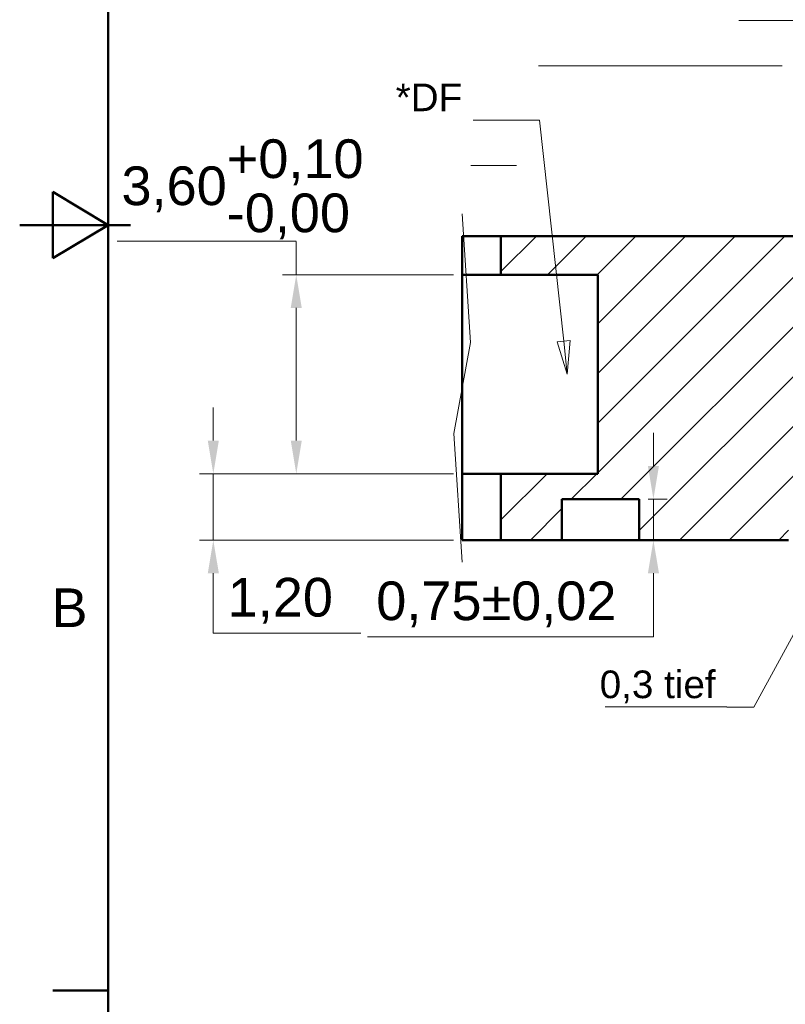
# Model space of a CAD drawing. Header units: inches. Extents: x 0.8 to 17.2, y 0.6 to 12.1.
# Tile 2 of 11: x 0.8 to 3.5, y 3.6 to 7.1. Entities that reach past the tile are written whole.
import ezdxf
from ezdxf.enums import TextEntityAlignment as Align

# ---------------------------------------------------------------- set-up
doc = ezdxf.new("R2010")
doc.units = ezdxf.units.IN
doc.header["$MEASUREMENT"] = 0
doc.layers.get('0').update_dxf_attribs({"lineweight": 25})
for name, color, linetype, lineweight in [('BEMASSUNG', 7, 'Continuous', 18), ('RAHMEN', 7, 'Continuous', 50), ('SCHRAFFUR', 7, 'Continuous', 18), ('SICHTKANTE', 7, 'Continuous', 50), ('TEXT', 7, 'Continuous', 18)]:
    doc.layers.add(name, color=color, linetype=linetype, lineweight=lineweight)
doc.styles.add('ISO_14', font='arial.ttf')
doc.styles.add('ISO_81', font='arial.ttf')
doc.styles.add('ISO_DWG_RFN', font='arial.ttf')
doc.dimstyles.new('DWG_RFN', dxfattribs={"dimtxt": 0.137795, "dimasz": 0.11811, "dimexe": 0.049213, "dimexo": 0.031496, "dimgap": 0.031496, "dimtad": 1, "dimlfac": 25.4, "dimtxsty": 'ISO_DWG_RFN', "dimcen": 2.5, "dimclrd": 7, "dimclre": 7, "dimclrt": 7, "dimadec": 1, "dimazin": 3, "dimtfac": 1, "dimtmove": 0, "dimatfit": 3, "dimfxl": 0, "dimlwd": 18, "dimlwe": 18})

# ---------------------------------------------------------------- blocks, each defined once
blk = doc.blocks.new('Leader Text2')
at = {"layer": 'BEMASSUNG', "color": 7, "lineweight": 18}
for p, q in [((3.7717, 5.252), (3.6944, 5.1595)), ((3.7152, 5.1482), (3.7717, 5.252)), ((3.7359, 5.1369), (3.7717, 5.252)), ((3.6944, 5.1595), (3.7359, 5.1369)), ((3.7152, 5.1482), (3.4318, 4.6278)), ((3.4318, 4.6278), (3.3349, 4.6278))]:
    blk.add_line(p, q, dxfattribs=at)
at = {"layer": 'BEMASSUNG', "color": 7, "lineweight": 18, "flags": 128}
blk.add_lwpolyline([(3.7359, 5.1369), (3.7717, 5.252), (3.6944, 5.1595), (3.7359, 5.1369)], dxfattribs=at)
at = {"layer": 'BEMASSUNG', "color": 7}
blk.add_solid([(3.7359, 5.1369), (3.7717, 5.252), (3.6944, 5.1595), (3.7359, 5.1369)], dxfattribs=at)
blk = doc.blocks.new('Leader Text3')
at = {"layer": 'BEMASSUNG', "color": 7, "lineweight": 18}
for p, q in [((3.7323, 7.0728), (3.378, 7.0728)), ((3.8771, 5.7336), (3.7323, 7.0728)), ((3.9006, 5.7361), (3.8536, 5.731)), ((3.8536, 5.731), (3.8898, 5.6161)), ((3.8771, 5.7336), (3.8898, 5.6161)), ((3.8898, 5.6161), (3.9006, 5.7361))]:
    blk.add_line(p, q, dxfattribs=at)
at = {"layer": 'BEMASSUNG', "color": 7, "lineweight": 18, "flags": 128}
blk.add_lwpolyline([(3.8536, 5.731), (3.8898, 5.6161), (3.9006, 5.7361), (3.8536, 5.731)], dxfattribs=at)
at = {"layer": 'BEMASSUNG', "color": 7}
blk.add_solid([(3.8536, 5.731), (3.8898, 5.6161), (3.9006, 5.7361), (3.8536, 5.731)], dxfattribs=at)
blk = doc.blocks.new('Leader Text4')
at = {"layer": 'BEMASSUNG', "color": 7, "lineweight": 18}
for p, q in [((2.6693, 6.7185), (2.4331, 6.7185)), ((2.755, 5.9304), (2.6693, 6.7185)), ((2.7784, 5.933), (2.7315, 5.9279)), ((2.7315, 5.9279), (2.7677, 5.813)), ((2.755, 5.9304), (2.7677, 5.813)), ((2.7677, 5.813), (2.7784, 5.933))]:
    blk.add_line(p, q, dxfattribs=at)
at = {"layer": 'BEMASSUNG', "color": 7, "lineweight": 18, "flags": 128}
blk.add_lwpolyline([(2.7315, 5.9279), (2.7677, 5.813), (2.7784, 5.933), (2.7315, 5.9279)], dxfattribs=at)
at = {"layer": 'BEMASSUNG', "color": 7}
blk.add_solid([(2.7315, 5.9279), (2.7677, 5.813), (2.7784, 5.933), (2.7315, 5.9279)], dxfattribs=at)
blk = doc.blocks.new('Hatch_6')
at = {"layer": 'SCHRAFFUR', "color": 7, "linetype": 'Continuous', "lineweight": 18}
for p, q in [((1.7913, 5.6804), (1.918, 5.8071)), ((1.957, 5.6693), (2.0948, 5.8071)), ((2.1338, 5.6693), (2.2716, 5.8071)), ((2.1358, 5.4946), (2.4483, 5.8071)), ((2.1358, 5.3178), (2.6251, 5.8071)), ((2.1358, 5.141), (2.8019, 5.8071)), ((2.1358, 4.9643), (2.9787, 5.8071)), ((2.2184, 4.8701), (3.1554, 5.8071)), ((2.2835, 4.7583), (3.3322, 5.8071)), ((3.2137, 5.5118), (3.509, 5.8071)), ((3.3905, 5.5118), (3.6858, 5.8071)), ((3.5673, 5.5118), (3.8625, 5.8071)), ((3.744, 5.5118), (4.0393, 5.8071)), ((3.9208, 5.5118), (4.2161, 5.8071)), ((4.0976, 5.5118), (4.2913, 5.7056)), ((2.4263, 4.7244), (3.2087, 5.5068)), ((4.2744, 5.5118), (4.2913, 5.5288)), ((3.1917, 5.313), (3.2087, 5.33)), ((2.6031, 4.7244), (3.0512, 5.1725)), ((2.837, 4.7815), (3.0512, 4.9957)), ((1.7913, 4.7965), (1.9554, 4.9606)), ((2.0417, 4.8701), (2.1322, 4.9606)), ((1.896, 4.7244), (2.0079, 4.8363)), ((3.0137, 4.7815), (3.0512, 4.8189)), ((2.7799, 4.7244), (2.815, 4.7595))]:
    blk.add_line(p, q, dxfattribs=at)
blk = doc.blocks.new('*D21')
at = {"layer": 'BEMASSUNG', "color": 7, "lineweight": 18, "transparency": 16777216}
for p, q in [((3.0742, 5.4862), (3.0742, 5.6043)), ((3.0551, 5.3681), (3.1235, 5.3681)), ((3.0742, 5.2224), (3.0742, 5.3681)), ((3.0551, 5.2224), (3.1235, 5.2224)), ((3.0742, 5.1043), (3.0742, 4.9862)), ((3.0742, 4.8778), (3.0742, 4.9862)), ((2.0563, 4.8778), (3.0742, 4.8778))]:
    blk.add_line(p, q, dxfattribs=at)
at = {"layer": 'BEMASSUNG', "color": 7, "transparency": 16777216}
for points in [[(3.0546, 5.4862), (3.0939, 5.4862), (3.0742, 5.3681)], [(3.0546, 5.1043), (3.0939, 5.1043), (3.0742, 5.2224)]]:
    blk.add_solid(points, dxfattribs=at)
at = {"layer": 'Defpoints', "color": 0, "transparency": 16777216}
for p in [(3.0236, 5.3681), (3.0742, 5.3681), (3.0236, 5.2224)]:
    blk.add_point(p, dxfattribs=at)
at = {"layer": 'BEMASSUNG', "color": 7, "lineweight": 18, "transparency": 16777216, "insert": (2.0878, 5.0749), "char_height": 0.137795, "attachment_point": 1, "style": 'ISO_DWG_RFN'}
blk.add_mtext('\\A1;{0,75±0,02}', dxfattribs=at)
blk = doc.blocks.new('*D24')
at = {"layer": 'BEMASSUNG', "color": 7, "lineweight": 18, "transparency": 16777216}
for p, q in [((1.8031, 6.2874), (1.1654, 6.2874)), ((1.8031, 6.2854), (1.8031, 6.1673)), ((2.3622, 6.1673), (1.7539, 6.1673)), ((1.8031, 5.5768), (1.8031, 6.0492)), ((2.3622, 5.4587), (1.7539, 5.4587))]:
    blk.add_line(p, q, dxfattribs=at)
at = {"layer": 'BEMASSUNG', "color": 7, "transparency": 16777216}
for points in [[(1.7835, 6.0492), (1.8228, 6.0492), (1.8031, 6.1673)], [(1.7835, 5.5768), (1.8228, 5.5768), (1.8031, 5.4587)]]:
    blk.add_solid(points, dxfattribs=at)
at = {"layer": 'Defpoints', "color": 0, "transparency": 16777216}
for p in [(1.8031, 6.1673), (2.3937, 6.1673), (2.3937, 5.4587)]:
    blk.add_point(p, dxfattribs=at)
at = {"layer": 'BEMASSUNG', "color": 7, "lineweight": 18, "transparency": 16777216, "insert": (1.1811, 6.3189), "char_height": 0.137795, "attachment_point": 7, "style": 'ISO_DWG_RFN'}
blk.add_mtext('\\A1;{3,60\\S+0,10^ -0,00;}', dxfattribs=at)
blk = doc.blocks.new('*D25')
at = {"layer": 'BEMASSUNG', "color": 7, "lineweight": 18, "transparency": 16777216}
for p, q in [((1.5079, 5.5768), (1.5079, 5.6949)), ((2.3622, 5.4587), (1.4587, 5.4587)), ((1.5079, 5.2224), (1.5079, 5.4587)), ((2.3622, 5.2224), (1.4587, 5.2224)), ((1.5079, 5.1043), (1.5079, 4.9862)), ((1.5079, 4.8906), (1.5079, 4.9862)), ((2.0335, 4.8906), (1.5079, 4.8906))]:
    blk.add_line(p, q, dxfattribs=at)
at = {"layer": 'BEMASSUNG', "color": 7, "transparency": 16777216}
for points in [[(1.4882, 5.5768), (1.5276, 5.5768), (1.5079, 5.4587)], [(1.4882, 5.1043), (1.5276, 5.1043), (1.5079, 5.2224)]]:
    blk.add_solid(points, dxfattribs=at)
at = {"layer": 'Defpoints', "color": 0, "transparency": 16777216}
for p in [(1.5079, 5.4587), (2.3937, 5.4587), (2.3937, 5.2224)]:
    blk.add_point(p, dxfattribs=at)
at = {"layer": 'BEMASSUNG', "color": 7, "lineweight": 18, "transparency": 16777216, "insert": (1.5591, 5.0877), "char_height": 0.1378, "attachment_point": 1, "style": 'ISO_DWG_RFN'}
blk.add_mtext('\\A1;{1,20}', dxfattribs=at)

msp = doc.modelspace()

# ---------------------------------------------------------------- linework, layer by layer
at = {"layer": 'BEMASSUNG'}
for p, q in [((3.53189, 6.9113), (2.66575, 6.9113)), ((2.58701, 6.55697), (2.42461, 6.55697)), ((3.33504, 4.62783), (2.90197, 4.62783))]:
    msp.add_line(p, q, dxfattribs=at)
at = {"layer": 'RAHMEN'}
for p, q in [((1.13386, 11.79724), (1.13386, 0.89173)), ((1.13386, 6.34449), (0.93701, 6.4626)), ((0.93701, 6.4626), (0.93701, 6.22638)), ((0.8189, 6.34449), (1.2126, 6.34449)), ((1.13386, 6.34449), (0.93701, 6.34449)), ((0.93701, 6.22638), (1.13386, 6.34449)), ((1.13386, 3.61811), (0.93701, 3.61811))]:
    msp.add_line(p, q, dxfattribs=at)
at = {"layer": 'SICHTKANTE'}
for p, q in [((2.39922, 6.30512), (2.3937, 6.30512)), ((2.3937, 6.16732), (2.3937, 6.30512)), ((2.40474, 6.30512), (2.39922, 6.30512)), ((2.41026, 6.30512), (2.40474, 6.30512)), ((2.41554, 6.30512), (2.41026, 6.30512)), ((2.42066, 6.30512), (2.41554, 6.30512)), ((2.42577, 6.30512), (2.42066, 6.30512)), ((2.43083, 6.30512), (2.42577, 6.30512)), ((2.43554, 6.30512), (2.43083, 6.30512)), ((2.44025, 6.30512), (2.43554, 6.30512)), ((2.44496, 6.30512), (2.44025, 6.30512)), ((2.44938, 6.30512), (2.44496, 6.30512)), ((2.45368, 6.30512), (2.44938, 6.30512)), ((2.45799, 6.30512), (2.45368, 6.30512)), ((2.46218, 6.30512), (2.45799, 6.30512)), ((2.46607, 6.30512), (2.46218, 6.30512)), ((2.46997, 6.30512), (2.46607, 6.30512)), ((2.47387, 6.30512), (2.46997, 6.30512)), ((2.47742, 6.30512), (2.47387, 6.30512)), ((2.4809, 6.30512), (2.47742, 6.30512)), ((2.48439, 6.30512), (2.4809, 6.30512)), ((2.48771, 6.30512), (2.48439, 6.30512)), ((2.49079, 6.30512), (2.48771, 6.30512)), ((2.49387, 6.30512), (2.49079, 6.30512)), ((2.49695, 6.30512), (2.49387, 6.30512)), ((2.49962, 6.30512), (2.49695, 6.30512)), ((2.50229, 6.30512), (2.49962, 6.30512)), ((2.50496, 6.30512), (2.50229, 6.30512)), ((2.5074, 6.30512), (2.50496, 6.30512)), ((2.50966, 6.30512), (2.5074, 6.30512)), ((2.51192, 6.30512), (2.50966, 6.30512)), ((2.51413, 6.30512), (2.51192, 6.30512)), ((2.51598, 6.30512), (2.51413, 6.30512)), ((2.51783, 6.30512), (2.51598, 6.30512)), ((2.51968, 6.30512), (2.51783, 6.30512)), ((2.52124, 6.30512), (2.51968, 6.30512)), ((2.52268, 6.30512), (2.52124, 6.30512)), ((2.52412, 6.30512), (2.52268, 6.30512)), ((2.52544, 6.30512), (2.52412, 6.30512)), ((2.52647, 6.30512), (2.52544, 6.30512)), ((2.5275, 6.30512), (2.52647, 6.30512)), ((2.52853, 6.30512), (2.5275, 6.30512)), ((2.5292, 6.30512), (2.52853, 6.30512)), ((2.52982, 6.30512), (2.5292, 6.30512)), ((2.53044, 6.30512), (2.52982, 6.30512)), ((2.53088, 6.30512), (2.53044, 6.30512)), ((2.53108, 6.30512), (2.53088, 6.30512)), ((2.53129, 6.30512), (2.53108, 6.30512)), ((2.5315, 6.30512), (2.53129, 6.30512)), ((2.5315, 6.30512), (5.0315, 6.30512)), ((2.5315, 6.16732), (2.5315, 6.30512)), ((2.3937, 5.45866), (2.3937, 6.16732)), ((2.39922, 6.16732), (2.3937, 6.16732)), ((2.40474, 6.16732), (2.39922, 6.16732)), ((2.41026, 6.16732), (2.40474, 6.16732)), ((2.41554, 6.16732), (2.41026, 6.16732)), ((2.42066, 6.16732), (2.41554, 6.16732)), ((2.42577, 6.16732), (2.42066, 6.16732)), ((2.43083, 6.16732), (2.42577, 6.16732)), ((2.43554, 6.16732), (2.43083, 6.16732)), ((2.44025, 6.16732), (2.43554, 6.16732)), ((2.44496, 6.16732), (2.44025, 6.16732)), ((2.44938, 6.16732), (2.44496, 6.16732)), ((2.45368, 6.16732), (2.44938, 6.16732)), ((2.45799, 6.16732), (2.45368, 6.16732)), ((2.46218, 6.16732), (2.45799, 6.16732)), ((2.46607, 6.16732), (2.46218, 6.16732)), ((2.46997, 6.16732), (2.46607, 6.16732)), ((2.47387, 6.16732), (2.46997, 6.16732)), ((2.47742, 6.16732), (2.47387, 6.16732)), ((2.4809, 6.16732), (2.47742, 6.16732)), ((2.48439, 6.16732), (2.4809, 6.16732)), ((2.48771, 6.16732), (2.48439, 6.16732)), ((2.49079, 6.16732), (2.48771, 6.16732)), ((2.49387, 6.16732), (2.49079, 6.16732)), ((2.49695, 6.16732), (2.49387, 6.16732)), ((2.49962, 6.16732), (2.49695, 6.16732)), ((2.50229, 6.16732), (2.49962, 6.16732)), ((2.50496, 6.16732), (2.50229, 6.16732)), ((2.5074, 6.16732), (2.50496, 6.16732)), ((2.50966, 6.16732), (2.5074, 6.16732)), ((2.51192, 6.16732), (2.50966, 6.16732)), ((2.51413, 6.16732), (2.51192, 6.16732)), ((2.51598, 6.16732), (2.51413, 6.16732)), ((2.51783, 6.16732), (2.51598, 6.16732)), ((2.51968, 6.16732), (2.51783, 6.16732)), ((2.52124, 6.16732), (2.51968, 6.16732)), ((2.52268, 6.16732), (2.52124, 6.16732)), ((2.52412, 6.16732), (2.52268, 6.16732)), ((2.52544, 6.16732), (2.52412, 6.16732)), ((2.52647, 6.16732), (2.52544, 6.16732)), ((2.5275, 6.16732), (2.52647, 6.16732)), ((2.52853, 6.16732), (2.5275, 6.16732)), ((2.5292, 6.16732), (2.52853, 6.16732)), ((2.52982, 6.16732), (2.5292, 6.16732)), ((2.53044, 6.16732), (2.52982, 6.16732)), ((2.53088, 6.16732), (2.53044, 6.16732)), ((2.53108, 6.16732), (2.53088, 6.16732)), ((2.53129, 6.16732), (2.53108, 6.16732)), ((2.5315, 6.16732), (2.53129, 6.16732)), ((2.5315, 6.16732), (2.87598, 6.16732)), ((2.87598, 5.45866), (2.87598, 6.16732)), ((2.3937, 5.22244), (2.3937, 5.45866)), ((2.39922, 5.45866), (2.3937, 5.45866)), ((2.40474, 5.45866), (2.39922, 5.45866)), ((2.41026, 5.45866), (2.40474, 5.45866)), ((2.41554, 5.45866), (2.41026, 5.45866)), ((2.42066, 5.45866), (2.41554, 5.45866)), ((2.42577, 5.45866), (2.42066, 5.45866)), ((2.43083, 5.45866), (2.42577, 5.45866)), ((2.43554, 5.45866), (2.43083, 5.45866)), ((2.44025, 5.45866), (2.43554, 5.45866)), ((2.44496, 5.45866), (2.44025, 5.45866)), ((2.44938, 5.45866), (2.44496, 5.45866)), ((2.45368, 5.45866), (2.44938, 5.45866)), ((2.45799, 5.45866), (2.45368, 5.45866)), ((2.46218, 5.45866), (2.45799, 5.45866)), ((2.46607, 5.45866), (2.46218, 5.45866)), ((2.46997, 5.45866), (2.46607, 5.45866)), ((2.47387, 5.45866), (2.46997, 5.45866)), ((2.47742, 5.45866), (2.47387, 5.45866)), ((2.4809, 5.45866), (2.47742, 5.45866)), ((2.48439, 5.45866), (2.4809, 5.45866)), ((2.48771, 5.45866), (2.48439, 5.45866)), ((2.49079, 5.45866), (2.48771, 5.45866)), ((2.49387, 5.45866), (2.49079, 5.45866)), ((2.49695, 5.45866), (2.49387, 5.45866)), ((2.49962, 5.45866), (2.49695, 5.45866)), ((2.50229, 5.45866), (2.49962, 5.45866)), ((2.50496, 5.45866), (2.50229, 5.45866)), ((2.5074, 5.45866), (2.50496, 5.45866)), ((2.50966, 5.45866), (2.5074, 5.45866)), ((2.51192, 5.45866), (2.50966, 5.45866)), ((2.51413, 5.45866), (2.51192, 5.45866)), ((2.51598, 5.45866), (2.51413, 5.45866)), ((2.51783, 5.45866), (2.51598, 5.45866)), ((2.51968, 5.45866), (2.51783, 5.45866)), ((2.52124, 5.45866), (2.51968, 5.45866)), ((2.52268, 5.45866), (2.52124, 5.45866)), ((2.52412, 5.45866), (2.52268, 5.45866)), ((2.52544, 5.45866), (2.52412, 5.45866)), ((2.52647, 5.45866), (2.52544, 5.45866)), ((2.5275, 5.45866), (2.52647, 5.45866)), ((2.52853, 5.45866), (2.5275, 5.45866)), ((2.5292, 5.45866), (2.52853, 5.45866)), ((2.52982, 5.45866), (2.5292, 5.45866)), ((2.53044, 5.45866), (2.52982, 5.45866)), ((2.53088, 5.45866), (2.53044, 5.45866)), ((2.53108, 5.45866), (2.53088, 5.45866)), ((2.53129, 5.45866), (2.53108, 5.45866)), ((2.5315, 5.45866), (2.53129, 5.45866)), ((2.5315, 5.22244), (2.5315, 5.45866)), ((2.5315, 5.45866), (2.87598, 5.45866)), ((2.74803, 5.36811), (3.02362, 5.36811)), ((2.74803, 5.22244), (2.74803, 5.36811)), ((2.75904, 5.36811), (2.74803, 5.36811)), ((2.77004, 5.36811), (2.75904, 5.36811)), ((2.78105, 5.36811), (2.77004, 5.36811)), ((2.7916, 5.36811), (2.78105, 5.36811)), ((2.80181, 5.36811), (2.7916, 5.36811)), ((2.81202, 5.36811), (2.80181, 5.36811)), ((2.82212, 5.36811), (2.81202, 5.36811)), ((2.83153, 5.36811), (2.82212, 5.36811)), ((2.84094, 5.36811), (2.83153, 5.36811)), ((2.85035, 5.36811), (2.84094, 5.36811)), ((2.85918, 5.36811), (2.85035, 5.36811)), ((2.86778, 5.36811), (2.85918, 5.36811)), ((2.87639, 5.36811), (2.86778, 5.36811)), ((2.88476, 5.36811), (2.87639, 5.36811)), ((2.89256, 5.36811), (2.88476, 5.36811)), ((2.90035, 5.36811), (2.89256, 5.36811)), ((2.90815, 5.36811), (2.90035, 5.36811)), ((2.91525, 5.36811), (2.90815, 5.36811)), ((2.92224, 5.36811), (2.91525, 5.36811)), ((2.92922, 5.36811), (2.92224, 5.36811)), ((2.93585, 5.36811), (2.92922, 5.36811)), ((2.94202, 5.36811), (2.93585, 5.36811)), ((2.94819, 5.36811), (2.94202, 5.36811)), ((2.95436, 5.36811), (2.94819, 5.36811)), ((2.95972, 5.36811), (2.95436, 5.36811)), ((2.96507, 5.36811), (2.95972, 5.36811)), ((2.97042, 5.36811), (2.96507, 5.36811)), ((2.97531, 5.36811), (2.97042, 5.36811)), ((2.97984, 5.36811), (2.97531, 5.36811)), ((2.98437, 5.36811), (2.97984, 5.36811)), ((2.98879, 5.36811), (2.98437, 5.36811)), ((2.9925, 5.36811), (2.98879, 5.36811)), ((2.99621, 5.36811), (2.9925, 5.36811)), ((2.99992, 5.36811), (2.99621, 5.36811)), ((3.00304, 5.36811), (2.99992, 5.36811)), ((3.00593, 5.36811), (3.00304, 5.36811)), ((3.00882, 5.36811), (3.00593, 5.36811)), ((3.01147, 5.36811), (3.00882, 5.36811)), ((3.01354, 5.36811), (3.01147, 5.36811)), ((3.0156, 5.36811), (3.01354, 5.36811)), ((3.01766, 5.36811), (3.0156, 5.36811)), ((3.01902, 5.36811), (3.01766, 5.36811)), ((3.02026, 5.36811), (3.01902, 5.36811)), ((3.0215, 5.36811), (3.02026, 5.36811)), ((3.02238, 5.36811), (3.0215, 5.36811)), ((3.0228, 5.36811), (3.02238, 5.36811)), ((3.02321, 5.36811), (3.0228, 5.36811)), ((3.02362, 5.36811), (3.02321, 5.36811)), ((3.02362, 5.22244), (3.02362, 5.36811)), ((2.39922, 5.22244), (2.3937, 5.22244)), ((2.40474, 5.22244), (2.39922, 5.22244)), ((2.41026, 5.22244), (2.40474, 5.22244)), ((2.41554, 5.22244), (2.41026, 5.22244)), ((2.42066, 5.22244), (2.41554, 5.22244)), ((2.42577, 5.22244), (2.42066, 5.22244)), ((2.43083, 5.22244), (2.42577, 5.22244)), ((2.43554, 5.22244), (2.43083, 5.22244)), ((2.44025, 5.22244), (2.43554, 5.22244)), ((2.44496, 5.22244), (2.44025, 5.22244)), ((2.44938, 5.22244), (2.44496, 5.22244)), ((2.45368, 5.22244), (2.44938, 5.22244)), ((2.45799, 5.22244), (2.45368, 5.22244)), ((2.46218, 5.22244), (2.45799, 5.22244)), ((2.46607, 5.22244), (2.46218, 5.22244)), ((2.46997, 5.22244), (2.46607, 5.22244)), ((2.47387, 5.22244), (2.46997, 5.22244)), ((2.47742, 5.22244), (2.47387, 5.22244)), ((2.4809, 5.22244), (2.47742, 5.22244)), ((2.48439, 5.22244), (2.4809, 5.22244)), ((2.48771, 5.22244), (2.48439, 5.22244)), ((2.49079, 5.22244), (2.48771, 5.22244)), ((2.49387, 5.22244), (2.49079, 5.22244)), ((2.49695, 5.22244), (2.49387, 5.22244)), ((2.49962, 5.22244), (2.49695, 5.22244)), ((2.50229, 5.22244), (2.49962, 5.22244)), ((2.50496, 5.22244), (2.50229, 5.22244)), ((2.5074, 5.22244), (2.50496, 5.22244)), ((2.50966, 5.22244), (2.5074, 5.22244)), ((2.51192, 5.22244), (2.50966, 5.22244)), ((2.51413, 5.22244), (2.51192, 5.22244)), ((2.51598, 5.22244), (2.51413, 5.22244)), ((2.51783, 5.22244), (2.51598, 5.22244)), ((2.51968, 5.22244), (2.51783, 5.22244)), ((2.52124, 5.22244), (2.51968, 5.22244)), ((2.52268, 5.22244), (2.52124, 5.22244)), ((2.52412, 5.22244), (2.52268, 5.22244)), ((2.52544, 5.22244), (2.52412, 5.22244)), ((2.52647, 5.22244), (2.52544, 5.22244)), ((2.5275, 5.22244), (2.52647, 5.22244)), ((2.52853, 5.22244), (2.5275, 5.22244)), ((2.5292, 5.22244), (2.52853, 5.22244)), ((2.52982, 5.22244), (2.5292, 5.22244)), ((2.53044, 5.22244), (2.52982, 5.22244)), ((2.53088, 5.22244), (2.53044, 5.22244)), ((2.53108, 5.22244), (2.53088, 5.22244)), ((2.53129, 5.22244), (2.53108, 5.22244)), ((2.5315, 5.22244), (2.53129, 5.22244)), ((2.5315, 5.22244), (2.74803, 5.22244)), ((2.75904, 5.22244), (2.74803, 5.22244)), ((2.77004, 5.22244), (2.75904, 5.22244)), ((2.78105, 5.22244), (2.77004, 5.22244)), ((2.7916, 5.22244), (2.78105, 5.22244)), ((2.80181, 5.22244), (2.7916, 5.22244)), ((2.81202, 5.22244), (2.80181, 5.22244)), ((2.82212, 5.22244), (2.81202, 5.22244)), ((2.83153, 5.22244), (2.82212, 5.22244)), ((2.84094, 5.22244), (2.83153, 5.22244)), ((2.85035, 5.22244), (2.84094, 5.22244)), ((2.85918, 5.22244), (2.85035, 5.22244)), ((2.86778, 5.22244), (2.85918, 5.22244)), ((2.87639, 5.22244), (2.86778, 5.22244)), ((2.88476, 5.22244), (2.87639, 5.22244)), ((2.89256, 5.22244), (2.88476, 5.22244)), ((2.90035, 5.22244), (2.89256, 5.22244)), ((2.90815, 5.22244), (2.90035, 5.22244)), ((2.91525, 5.22244), (2.90815, 5.22244)), ((2.92224, 5.22244), (2.91525, 5.22244)), ((2.92922, 5.22244), (2.92224, 5.22244)), ((2.93585, 5.22244), (2.92922, 5.22244)), ((2.94202, 5.22244), (2.93585, 5.22244)), ((2.94819, 5.22244), (2.94202, 5.22244)), ((2.95436, 5.22244), (2.94819, 5.22244)), ((2.95972, 5.22244), (2.95436, 5.22244)), ((2.96507, 5.22244), (2.95972, 5.22244)), ((2.97042, 5.22244), (2.96507, 5.22244)), ((2.97531, 5.22244), (2.97042, 5.22244)), ((2.97984, 5.22244), (2.97531, 5.22244)), ((2.98437, 5.22244), (2.97984, 5.22244)), ((2.98879, 5.22244), (2.98437, 5.22244)), ((2.9925, 5.22244), (2.98879, 5.22244)), ((2.99621, 5.22244), (2.9925, 5.22244)), ((2.99992, 5.22244), (2.99621, 5.22244)), ((3.00304, 5.22244), (2.99992, 5.22244)), ((3.00593, 5.22244), (3.00304, 5.22244)), ((3.00882, 5.22244), (3.00593, 5.22244)), ((3.01147, 5.22244), (3.00882, 5.22244)), ((3.01354, 5.22244), (3.01147, 5.22244)), ((3.0156, 5.22244), (3.01354, 5.22244)), ((3.01766, 5.22244), (3.0156, 5.22244)), ((3.01902, 5.22244), (3.01766, 5.22244)), ((3.02026, 5.22244), (3.01902, 5.22244)), ((3.0215, 5.22244), (3.02026, 5.22244)), ((3.02238, 5.22244), (3.0215, 5.22244)), ((3.0228, 5.22244), (3.02238, 5.22244)), ((3.02321, 5.22244), (3.0228, 5.22244)), ((3.02362, 5.22244), (3.02321, 5.22244)), ((3.02362, 5.22244), (3.55512, 5.22244))]:
    msp.add_line(p, q, dxfattribs=at)
at = {"layer": 'TEXT'}
for p, q in [((2.42323, 5.92618), (2.3937, 6.38386)), ((2.36417, 5.60138), (2.42323, 5.92618)), ((2.3937, 5.1437), (2.36417, 5.60138))]:
    msp.add_line(p, q, dxfattribs=at)

# ---------------------------------------------------------------- block references
msp.add_blockref('Hatch_6', (0.74016, 0.49803))
at = {"layer": 'BEMASSUNG'}
for name in ['Leader Text3', 'Leader Text4', 'Leader Text2']:
    msp.add_blockref(name, (0, 0), dxfattribs=at)

# ---------------------------------------------------------------- texts
at = {"layer": 'RAHMEN', "style": 'ISO_14'}
msp.add_text('B', height=0.1378, dxfattribs=at).set_placement((0.99606, 4.9813), align=Align.MIDDLE_CENTER)
at = {"layer": 'TEXT', "style": 'ISO_81'}
for s, p in [('*DF', (2.3937, 6.75)), ('0,3 tief', (3.29567, 4.65933))]:
    msp.add_text(s, height=0.098425, dxfattribs=at).set_placement(p, align=Align.RIGHT)

# ---------------------------------------------------------------- dimensions: what is measured, and where the dimension line sits
at = {"layer": 'BEMASSUNG', "color": 7, "lineweight": 18}
for base, p1, p2, override, picture, middle in [((1.80315, 6.16732), (2.3937, 5.45866), (2.3937, 6.16732), {"dimgap": 0.031496, "dimtih": 1, "dimtoh": 1, "dimdec": 2, "dimlfac": 5.08, "dimsah": 1, "dimtol": 1, "dimlim": 0, "dimtp": 0.1, "dimtm": 1e-09, "dimtdec": 2, "dimtofl": 0, "dimtmove": 1, "dimatfit": 2}, '*D24', (1.79513, 6.27276)), ((1.50787, 5.45866), (2.3937, 5.22244), (2.3937, 5.45866), {"dimgap": 0.031496, "dimtih": 1, "dimtoh": 1, "dimdec": 2, "dimlfac": 5.08, "dimsah": 1, "dimtol": 0, "dimlim": 0, "dimtp": 0, "dimtm": 0, "dimtdec": 2, "dimtofl": 1, "dimtmove": 1, "dimatfit": 1}, '*D25', (1.51573, 4.89055)), ((3.07424, 5.36811), (3.02362, 5.22244), (3.02362, 5.36811), {"dimgap": 0.031496, "dimtih": 1, "dimtoh": 1, "dimdec": 2, "dimlfac": 5.148649, "dimsah": 1, "dimtol": 1, "dimlim": 0, "dimtp": 0.02, "dimtm": 0.02, "dimtdec": 2, "dimtofl": 1, "dimtmove": 1, "dimatfit": 1}, '*D21', (3.06696, 4.87778))]:
    dim = msp.add_linear_dim(base=base, p1=p1, p2=p2, angle=90, text='{<>}', dimstyle='DWG_RFN', override=override, dxfattribs=at)
    dim.commit()
    dim.dimension.update_dxf_attribs({"geometry": picture, "text_midpoint": middle, "dimtype": 160})

doc.saveas('drawing.dxf')
